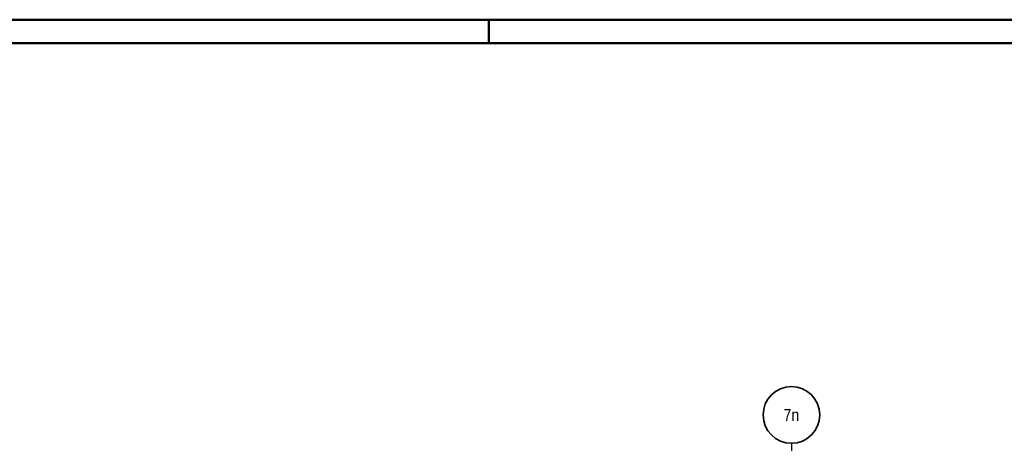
# Model space of a CAD drawing. Header units: millimetres. Extents: x -4.8 to 49, y -12 to 21.
# Tile 24 of 56: x 17.5 to 22.7, y 18.8 to 21. Entities that reach past the tile are written whole.
import ezdxf
from ezdxf.enums import TextEntityAlignment as Align

# ---------------------------------------------------------------- set-up
doc = ezdxf.new("R2010")
doc.units = ezdxf.units.MM
doc.linetypes.add('DASHDOTX2', pattern=[2, 1, -0.5, 0, -0.5])
doc.layers.add('Achsen', color=7, linetype='Continuous', lineweight=20)
doc.styles.add('Arial Narrow', font='ARIALN.TTF')

msp = doc.modelspace()

# ---------------------------------------------------------------- linework, layer by layer
at = {"color": 4, "linetype": 'Continuous', "lineweight": 50}
for p, q in [((43.75, 21.025), (0, 21.025)), ((43.625, 20.9), (0.5, 20.9))]:
    msp.add_line(p, q, dxfattribs=at)
at = {"color": 4, "linetype": 'Continuous', "lineweight": 50, "ltscale": 4}
msp.add_line((20, 21.025), (20, 20.9), dxfattribs=at)
at = {"layer": 'Achsen', "color": 3, "linetype": 'DASHDOTX2', "lineweight": 25, "ltscale": 0.25}
msp.add_line((21.603534, 18.780936), (21.603534, 15.123506), dxfattribs=at)
at = {"layer": 'Achsen', "color": 2, "linetype": 'Continuous', "lineweight": 35}
msp.add_circle((21.603534, 18.930936), 0.15, dxfattribs=at)

# ---------------------------------------------------------------- texts
at = {"layer": 'Achsen', "color": 3, "lineweight": 25, "style": 'Arial Narrow'}
msp.add_text('7n', height=0.065, dxfattribs=at).set_placement((21.603534, 18.930936), align=Align.MIDDLE_CENTER)

doc.saveas('drawing.dxf')
